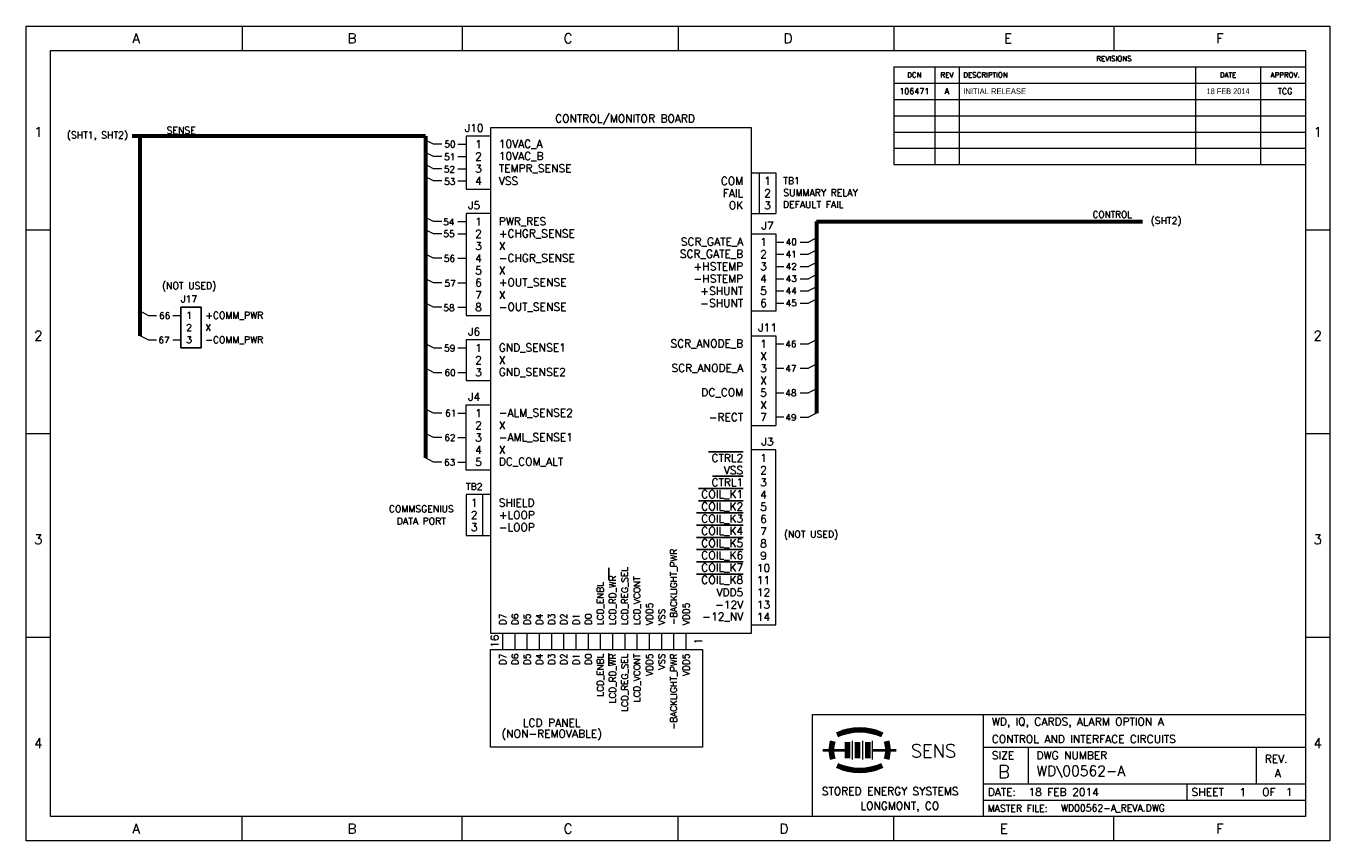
# Model space of a CAD drawing. Header units: inches. Extents: x 0.5 to 16.5, y 0.5 to 10.5.
import ezdxf
from ezdxf.enums import TextEntityAlignment as Align

# ---------------------------------------------------------------- set-up
doc = ezdxf.new("R2010")
doc.units = ezdxf.units.IN
doc.header["$MEASUREMENT"] = 0
doc.linetypes.add('SLD-Solid', pattern=[0])
doc.layers.add('SHT1', color=7, linetype='SLD-Solid')
doc.layers.add('SLD-0', color=7, linetype='SLD-Solid')
doc.styles.add('SLDTEXTSTYLE0', font='TXT_____.TTF')
doc.styles.add('SLDTEXTSTYLE3', font='TXT', dxfattribs={"width": 0.909091})
doc.styles.add('SLDTEXTSTYLE7', font='TXT', dxfattribs={"width": 0.966667})

msp = doc.modelspace()

# ---------------------------------------------------------------- linework, layer by layer
for p, q in [((2.4, 6.55), (2.4, 7.05)), ((2.4, 7.05), (2.65, 7.05)), ((2.65, 7.05), (2.65, 6.55)), ((2.65, 6.55), (2.4, 6.55))]:
    msp.add_line(p, q)
at = {"layer": 'SHT1', "linetype": 'SLD-Solid', "lineweight": 60}
for p, q in [((2, 9.15), (1.8, 9.15)), ((1.9, 6.7), (1.9, 9.15)), ((5.4, 9.15), (2, 9.15)), ((5.4, 9.15), (5.4, 5.2)), ((10.2, 8.1), (10.2, 5.75)), ((10.2, 8.1), (14.2, 8.1))]:
    msp.add_line(p, q, dxfattribs=at)
at = {"layer": 'SHT1', "linetype": 'SLD-Solid', "lineweight": 15}
for p, q in [((5.9, 9.15), (5.9, 8.5)), ((6.2, 9.15), (5.9, 9.15)), ((6.2, 9.25), (6.2, 3.05)), ((9.4, 9.25), (6.2, 9.25)), ((9.4, 3.05), (9.4, 9.25)), ((5.5, 9.05), (5.4, 9.1)), ((5.6, 9.05), (5.5, 9.05)), ((5.8, 9.05), (5.9, 9.05)), ((5.5, 8.9), (5.4, 8.95)), ((5.6, 8.9), (5.5, 8.9)), ((5.8, 8.9), (5.9, 8.9)), ((5.5, 8.75), (5.4, 8.8)), ((5.5, 8.6), (5.4, 8.65)), ((5.6, 8.75), (5.5, 8.75)), ((5.8, 8.75), (5.9, 8.75)), ((9.4, 8.7), (9.7, 8.7)), ((9.5, 8.2), (9.5, 8.7)), ((9.7, 8.7), (9.7, 8.2)), ((5.6, 8.6), (5.5, 8.6)), ((5.8, 8.6), (5.9, 8.6)), ((5.9, 8.5), (6.2, 8.5)), ((5.9, 8.2), (5.9, 6.95)), ((6.2, 8.2), (5.9, 8.2)), ((9.4, 8.2), (9.7, 8.2)), ((5.5, 8.1), (5.4, 8.15)), ((5.5, 7.95), (5.4, 8)), ((5.6, 8.1), (5.5, 8.1)), ((5.8, 8.1), (5.9, 8.1)), ((5.6, 7.95), (5.5, 7.95)), ((5.8, 7.95), (5.9, 7.95)), ((9.4, 7.95), (9.7, 7.95)), ((9.7, 7.95), (9.7, 7)), ((9.7, 7.85), (9.8, 7.85)), ((9.7, 7.85), (9.8, 7.85)), ((10, 7.85), (10.1, 7.85)), ((10.2, 7.9), (10.1, 7.85)), ((5.5, 7.65), (5.4, 7.7)), ((9.7, 7.7), (9.8, 7.7)), ((9.7, 7.7), (9.8, 7.7)), ((10, 7.7), (10.1, 7.7)), ((10.2, 7.75), (10.1, 7.7)), ((5.6, 7.65), (5.5, 7.65)), ((5.8, 7.65), (5.9, 7.65)), ((9.7, 7.55), (9.8, 7.55)), ((9.7, 7.55), (9.8, 7.55)), ((10, 7.55), (10.1, 7.55)), ((10.2, 7.6), (10.1, 7.55)), ((5.5, 7.35), (5.4, 7.4)), ((9.7, 7.4), (9.8, 7.4)), ((9.7, 7.4), (9.8, 7.4)), ((10, 7.4), (10.1, 7.4)), ((10.2, 7.45), (10.1, 7.4)), ((5.6, 7.35), (5.5, 7.35)), ((5.8, 7.35), (5.9, 7.35)), ((9.7, 7.25), (9.8, 7.25)), ((9.7, 7.25), (9.8, 7.25)), ((10, 7.25), (10.1, 7.25)), ((10.2, 7.3), (10.1, 7.25)), ((5.5, 7.05), (5.4, 7.1)), ((5.6, 7.05), (5.5, 7.05)), ((5.8, 7.05), (5.9, 7.05)), ((9.7, 7.1), (9.8, 7.1)), ((9.7, 7.1), (9.8, 7.1)), ((10, 7.1), (10.1, 7.1)), ((10.2, 7.15), (10.1, 7.1)), ((2, 6.95), (1.9, 7)), ((2, 6.95), (2.1, 6.95)), ((2.3, 6.95), (2.4, 6.95)), ((5.9, 6.95), (6.2, 6.95)), ((9.7, 7), (9.4, 7)), ((2, 6.65), (1.9, 6.7)), ((2, 6.65), (2.1, 6.65)), ((2.3, 6.65), (2.4, 6.65)), ((5.5, 6.55), (5.4, 6.6)), ((5.9, 6.65), (5.9, 6.15)), ((6.2, 6.65), (5.9, 6.65)), ((9.4, 6.7), (9.7, 6.7)), ((9.7, 6.7), (9.7, 5.6)), ((9.7, 6.6), (9.8, 6.6)), ((9.7, 6.6), (9.8, 6.6)), ((10, 6.6), (10.1, 6.6)), ((10.2, 6.65), (10.1, 6.6)), ((5.5, 6.55), (5.6, 6.55)), ((5.8, 6.55), (5.9, 6.55)), ((5.5, 6.25), (5.4, 6.3)), ((5.5, 6.25), (5.6, 6.25)), ((5.8, 6.25), (5.9, 6.25)), ((9.7, 6.3), (9.8, 6.3)), ((9.7, 6.3), (9.8, 6.3)), ((10, 6.3), (10.1, 6.3)), ((10.2, 6.35), (10.1, 6.3)), ((5.9, 6.15), (6.2, 6.15)), ((9.7, 6), (9.8, 6)), ((9.7, 6), (9.8, 6)), ((10, 6), (10.1, 6)), ((10.2, 6.05), (10.1, 6)), ((5.5, 5.75), (5.4, 5.8)), ((5.9, 5.05), (5.9, 5.85)), ((5.9, 5.85), (6.2, 5.85)), ((5.6, 5.75), (5.5, 5.75)), ((5.8, 5.75), (5.9, 5.75)), ((9.8, 5.7), (9.7, 5.7)), ((9.8, 5.7), (9.7, 5.7)), ((10, 5.7), (10.1, 5.7)), ((10.2, 5.75), (10.1, 5.7)), ((5.5, 5.45), (5.4, 5.5)), ((5.6, 5.45), (5.5, 5.45)), ((5.8, 5.45), (5.9, 5.45)), ((9.4, 5.6), (9.7, 5.6)), ((9.7, 5.3), (9.4, 5.3)), ((9.7, 3.15), (9.7, 5.3)), ((5.5, 5.15), (5.4, 5.2)), ((5.6, 5.15), (5.5, 5.15)), ((5.8, 5.15), (5.9, 5.15)), ((6.2, 5.05), (5.9, 5.05)), ((5.9, 4.75), (5.9, 4.25)), ((6.2, 4.75), (5.9, 4.75)), ((6.1, 4.75), (6.1, 4.25)), ((5.9, 4.25), (6.2, 4.25)), ((6.2, 3.05), (9.4, 3.05)), ((6.35, 2.85), (6.35, 3.05)), ((6.5, 2.85), (6.5, 3.05)), ((6.65, 2.85), (6.65, 3.05)), ((6.8, 2.85), (6.8, 3.05)), ((6.95, 2.85), (6.95, 3.05)), ((7.1, 2.85), (7.1, 3.05)), ((7.25, 2.85), (7.25, 3.05)), ((7.4, 2.85), (7.4, 3.05)), ((7.55, 2.85), (7.55, 3.05)), ((7.7, 2.85), (7.7, 3.05)), ((7.85, 2.85), (7.85, 3.05)), ((8, 2.85), (8, 3.05)), ((8.15, 2.85), (8.15, 3.05)), ((8.3, 2.85), (8.3, 3.05)), ((8.45, 2.85), (8.45, 3.05)), ((8.6, 2.85), (8.6, 3.05)), ((9.4, 3.15), (9.7, 3.15)), ((6.2, 1.65), (6.2, 2.85)), ((6.2, 2.85), (8.8, 2.85)), ((8.8, 2.85), (8.8, 1.65)), ((8.8, 1.65), (6.2, 1.65))]:
    msp.add_line(p, q, dxfattribs=at)
at = {"layer": 'SHT1', "linetype": 'SLD-Solid'}
for p, q in [((8.875, 5.275), (9.3, 5.275)), ((8.925, 4.975), (9.3, 4.975)), ((8.75, 4.825), (9.3, 4.825)), ((8.75, 4.675), (9.3, 4.675)), ((8.725, 4.525), (9.3, 4.525)), ((8.725, 4.375), (9.3, 4.375)), ((8.725, 4.225), (9.3, 4.225)), ((8.725, 4.075), (9.3, 4.075)), ((7.65, 3.7), (7.65, 3.85)), ((8.725, 3.925), (9.3, 3.925)), ((8.725, 3.775), (9.3, 3.775)), ((7.65, 2.65), (7.65, 2.8))]:
    msp.add_line(p, q, dxfattribs=at)
at = {"layer": 'SLD-0', "color": 7, "linetype": 'Continuous', "lineweight": 15}
for p, q in [((0.5, 10.5), (16.5, 10.5)), ((0.5, 0.5), (0.5, 10.5)), ((3.15, 10.5), (3.15, 10.2)), ((5.85, 10.5), (5.85, 10.2)), ((8.5, 10.5), (8.5, 10.2)), ((11.15, 10.5), (11.15, 10.2)), ((13.85, 10.5), (13.85, 10.2)), ((16.5, 10.5), (16.5, 0.5)), ((0.8, 10.2), (16.2, 10.2)), ((0.8, 0.8), (0.8, 10.2)), ((16.2, 10.2), (16.2, 0.8)), ((11.15, 10), (11.15, 8.8)), ((11.15, 10), (16.2, 10)), ((11.65, 10), (11.65, 8.8)), ((11.95, 10), (11.95, 8.8)), ((14.85, 10), (14.85, 8.8)), ((15.65, 10), (15.65, 8.8)), ((11.15, 9.8), (16.2, 9.8)), ((11.15, 9.6), (16.2, 9.6)), ((11.15, 9.4), (16.2, 9.4)), ((11.15, 9.2), (16.2, 9.2)), ((11.15, 9), (16.2, 9)), ((11.15, 8.8), (16.2, 8.8)), ((0.5, 8), (0.8, 8)), ((16.2, 8), (16.5, 8)), ((0.5, 5.5), (0.8, 5.5)), ((16.2, 5.5), (16.5, 5.5)), ((0.5, 3), (0.8, 3)), ((16.2, 3), (16.5, 3)), ((16.2, 0.8), (0.8, 0.8)), ((3.15, 0.5), (3.15, 0.8)), ((5.85, 0.5), (5.85, 0.8)), ((8.5, 0.5), (8.5, 0.8)), ((11.15, 0.5), (11.15, 0.8)), ((13.85, 0.5), (13.85, 0.8)), ((16.5, 0.5), (0.5, 0.5))]:
    msp.add_line(p, q, dxfattribs=at)
at = {"layer": 'SLD-0', "linetype": 'SLD-Solid', "lineweight": 15}
for p, q in [((10.15, 2.05), (16.2, 2.05)), ((10.15, 0.8), (10.15, 2.05)), ((12.25, 0.8), (12.25, 2.05)), ((10.639, 1.729), (10.639, 1.499)), ((10.764, 1.729), (10.764, 1.499)), ((10.884, 1.729), (10.884, 1.499)), ((12.25, 1.65), (16.2, 1.65)), ((12.8, 1.2), (12.8, 1.65)), ((15.6, 1.2), (15.6, 1.65)), ((12.25, 1.2), (16.2, 1.2)), ((14.75, 1), (14.75, 1.2)), ((12.25, 1), (16.2, 1))]:
    msp.add_line(p, q, dxfattribs=at)
at = {"layer": 'SLD-0', "linetype": 'SLD-Solid', "lineweight": 40}
for p, q in [((10.279, 1.614), (10.579, 1.614)), ((10.889, 1.614), (11.179, 1.614))]:
    msp.add_line(p, q, dxfattribs=at)
at = {"layer": 'SLD-0', "linetype": 'SLD-Solid', "lineweight": 100}
for p, q in [((10.579, 1.714), (10.579, 1.514)), ((10.704, 1.714), (10.704, 1.514)), ((10.829, 1.714), (10.829, 1.514))]:
    msp.add_line(p, q, dxfattribs=at)
at = {"layer": 'SLD-0', "linetype": 'SLD-Solid', "lineweight": 158}
for centre, radius, start, end in [((10.729, 1.214), 0.65, 65, 115), ((10.804, 1.614), 0.42, 165, 195), ((10.654, 1.614), 0.42, 345, 15), ((10.729, 2.014), 0.65, 245, 295)]:
    msp.add_arc(centre, radius, start, end, dxfattribs=at)

# ---------------------------------------------------------------- texts
at = {"layer": 'SHT1', "linetype": 'Continuous', "style": 'SLDTEXTSTYLE0'}
for s, p in [('J17', (2.5, 7.15)), ('1', (2.5, 6.95)), ('2', (2.5, 6.8)), ('3', (2.5, 6.65))]:
    msp.add_text(s, height=0.0833, dxfattribs=at).set_placement(p, align=Align.MIDDLE_CENTER)
for s, p in [('+COMM_PWR', (2.7, 6.95)), ('X', (2.7, 6.8)), ('-COMM_PWR', (2.7, 6.65))]:
    msp.add_text(s, height=0.0833, dxfattribs=at).set_placement(p, align=Align.MIDDLE_LEFT)
at = {"layer": 'SHT1', "color": 7, "char_height": 0.072}
for s, insert, attachment_point, style in [('{106471}', (11.4, 9.7), 5, 'SLDTEXTSTYLE0'), ('A', (11.8, 9.7), 5, 'SLDTEXTSTYLE0'), ('INITIAL RELEASE', (12, 9.7), 4, 'SLDTEXTSTYLE7'), ('18 FEB 2014', (15.25, 9.7), 5, 'SLDTEXTSTYLE3'), ('TCG', (15.95, 9.7), 5, 'SLDTEXTSTYLE0')]:
    msp.add_mtext(s, dxfattribs=dict(at, insert=insert, attachment_point=attachment_point, style=style))
at = {"layer": 'SHT1', "style": 'SLDTEXTSTYLE0'}
for s, insert, char_height, attachment_point in [('J10', (6, 9.25), 0.096, 5), ('CONTROL/MONITOR BOARD', (7.85, 9.35), 0.096, 5), ('(SHT1, SHT2)', (1.75, 9.15), 0.0833, 6), ('SENSE', (2.403, 9.221), 0.0833, 5), ('50', (5.633, 9.091), 0.08, 1), ('2', (6.05, 8.9), 0.096, 5), ('1', (6.05, 9.05), 0.096, 5), ('10VAC_A', (6.3, 9.05), 0.096, 4), ('10VAC_B', (6.3, 8.9), 0.096, 4), ('51', (5.631, 8.935), 0.08, 1), ('3', (6.05, 8.75), 0.096, 5), ('TEMPR_SENSE', (6.3, 8.75), 0.096, 4), ('52', (5.627, 8.782), 0.08, 1), ('4', (6.05, 8.6), 0.096, 5), ('VSS', (6.3, 8.6), 0.096, 4), ('COM', (9.3, 8.6), 0.096, 6), ('1', (9.6, 8.6), 0.096, 5), ('TB1', (9.792, 8.644), 0.0833, 1), ('53', (5.631, 8.633), 0.08, 1), ('FAIL', (9.3, 8.45), 0.096, 6), ('2', (9.6, 8.45), 0.096, 5), ('SUMMARY RELAY', (9.792, 8.497), 0.0833, 1), ('J5', (6, 8.3), 0.096, 5), ('OK', (9.3, 8.3), 0.096, 6), ('3', (9.6, 8.3), 0.096, 5), ('DEFAULT FAIL', (9.788, 8.353), 0.0833, 1), ('1', (6.05, 8.1), 0.096, 5), ('PWR_RES', (6.3, 8.1), 0.096, 4), ('CONTROL', (13.829, 8.188), 0.08, 5), ('(SHT2)', (14.3, 8.1), 0.0833, 4), ('54', (5.619, 8.135), 0.08, 1), ('2', (6.05, 7.95), 0.096, 5), ('+CHGR_SENSE', (6.3, 7.95), 0.096, 4), ('J7', (9.6, 8.05), 0.096, 5), ('55', (5.621, 7.991), 0.08, 1), ('3', (6.05, 7.8), 0.096, 5), ('X', (6.3, 7.8), 0.096, 4), ('SCR_GATE_A', (9.3, 7.85), 0.096, 6), ('1', (9.55, 7.85), 0.096, 5), ('40', (9.821, 7.891), 0.08, 1), ('56', (5.627, 7.688), 0.08, 1), ('4', (6.05, 7.65), 0.096, 5), ('-CHGR_SENSE', (6.3, 7.65), 0.096, 4), ('SCR_GATE_B', (9.3, 7.7), 0.096, 6), ('2', (9.55, 7.7), 0.096, 5), ('41', (9.821, 7.741), 0.08, 1), ('5', (6.05, 7.5), 0.096, 5), ('X', (6.3, 7.5), 0.096, 4), ('+HSTEMP', (9.3, 7.55), 0.096, 6), ('3', (9.55, 7.55), 0.096, 5), ('42', (9.821, 7.591), 0.08, 1), ('(NOT USED)', (2.5, 7.3), 0.0833, 5), ('57', (5.635, 7.382), 0.08, 1), ('6', (6.05, 7.35), 0.096, 5), ('+OUT_SENSE', (6.3, 7.35), 0.096, 4), ('-HSTEMP', (9.3, 7.4), 0.096, 6), ('4', (9.55, 7.4), 0.096, 5), ('43', (9.821, 7.441), 0.08, 1), ('7', (6.05, 7.2), 0.096, 5), ('X', (6.3, 7.2), 0.096, 4), ('+SHUNT', (9.3, 7.25), 0.096, 6), ('5', (9.55, 7.25), 0.096, 5), ('44', (9.821, 7.291), 0.08, 1), ('58', (5.621, 7.082), 0.08, 1), ('8', (6.05, 7.05), 0.096, 5), ('-OUT_SENSE', (6.3, 7.05), 0.096, 4), ('-SHUNT', (9.3, 7.1), 0.096, 6), ('6', (9.55, 7.1), 0.096, 5), ('45', (9.821, 7.141), 0.08, 1), ('66', (2.132, 6.986), 0.08, 1), ('J6', (6, 6.75), 0.096, 5), ('J11', (9.6, 6.8), 0.096, 5), ('67', (2.124, 6.687), 0.08, 1), ('59', (5.63, 6.587), 0.08, 1), ('1', (6.05, 6.55), 0.096, 5), ('GND_SENSE1', (6.3, 6.55), 0.096, 4), ('SCR_ANODE_B', (9.3, 6.6), 0.096, 6), ('1', (9.55, 6.6), 0.096, 5), ('46', (9.817, 6.638), 0.08, 1), ('2', (6.05, 6.4), 0.096, 5), ('X', (6.3, 6.4), 0.096, 4), ('X', (9.55, 6.45), 0.096, 5), ('60', (5.635, 6.287), 0.08, 1), ('3', (6.05, 6.25), 0.096, 5), ('GND_SENSE2', (6.3, 6.25), 0.096, 4), ('SCR_ANODE_A', (9.3, 6.3), 0.096, 6), ('3', (9.55, 6.3), 0.096, 5), ('47', (9.817, 6.338), 0.08, 1), ('X', (9.55, 6.15), 0.096, 5), ('J4', (6, 5.95), 0.096, 5), ('DC_COM', (9.3, 6), 0.096, 6), ('5', (9.55, 6), 0.096, 5), ('48', (9.817, 6.038), 0.08, 1), ('61', (5.642, 5.789), 0.08, 1), ('1', (6.05, 5.75), 0.096, 5), ('-ALM_SENSE2', (6.3, 5.75), 0.096, 4), ('-RECT', (9.3, 5.7), 0.096, 6), ('X', (9.55, 5.85), 0.096, 5), ('7', (9.55, 5.7), 0.096, 5), ('2', (6.05, 5.6), 0.096, 5), ('X', (6.3, 5.6), 0.096, 4), ('49', (9.817, 5.738), 0.08, 1), ('62', (5.632, 5.489), 0.08, 1), ('3', (6.05, 5.45), 0.096, 5), ('-AML_SENSE1', (6.3, 5.45), 0.096, 4), ('J3', (9.6, 5.4), 0.096, 5), ('4', (6.05, 5.3), 0.096, 5), ('X', (6.3, 5.3), 0.096, 4), ('63', (5.628, 5.186), 0.08, 1), ('5', (6.05, 5.15), 0.096, 5), ('DC_COM_ALT', (6.3, 5.15), 0.096, 4), ('CTRL2', (9.3, 5.2), 0.096, 6), ('1', (9.55, 5.2), 0.096, 5), ('CTRL1', (9.3, 4.9), 0.096, 6), ('VSS', (9.3, 5.05), 0.096, 6), ('3', (9.55, 4.9), 0.096, 5), ('2', (9.55, 5.05), 0.096, 5), ('TB2', (6, 4.85), 0.0833, 5), ('COIL_K1', (9.3, 4.75), 0.096, 6), ('4', (9.55, 4.75), 0.096, 5), ('1', (6, 4.65), 0.096, 5), ('SHIELD', (6.3, 4.65), 0.096, 4), ('COIL_K2', (9.3, 4.6), 0.096, 6), ('5', (9.55, 4.6), 0.096, 5), ('COMMSGENIUS', (5.35, 4.575), 0.0833, 5), ('2', (6, 4.5), 0.096, 5), ('+LOOP', (6.3, 4.5), 0.096, 4), ('COIL_K3', (9.3, 4.45), 0.096, 6), ('6', (9.55, 4.45), 0.096, 5), ('DATA PORT', (5.35, 4.425), 0.0833, 5), ('3', (6, 4.35), 0.096, 5), ('-LOOP', (6.3, 4.35), 0.096, 4), ('COIL_K4', (9.3, 4.3), 0.096, 6), ('7', (9.55, 4.3), 0.096, 5), ('COIL_K5', (9.3, 4.15), 0.096, 6), ('8', (9.55, 4.15), 0.096, 5), ('(NOT USED)', (9.8, 4.25), 0.0833, 4), ('COIL_K6', (9.3, 4), 0.096, 6), ('9', (9.55, 4), 0.096, 5), ('COIL_K7', (9.3, 3.85), 0.096, 6), ('10', (9.55, 3.85), 0.096, 5), ('COIL_K8', (9.3, 3.7), 0.096, 6), ('11', (9.55, 3.7), 0.096, 5), ('VDD5', (9.3, 3.55), 0.096, 6), ('12', (9.55, 3.55), 0.096, 5), ('-12V', (9.3, 3.4), 0.096, 6), ('13', (9.55, 3.4), 0.096, 5), ('-12_NV', (9.3, 3.25), 0.096, 6), ('14', (9.55, 3.25), 0.096, 5), ('LCD PANEL', (6.95, 1.95), 0.096, 5), ('(NON-REMOVABLE)', (6.95, 1.8), 0.096, 5), ('CONTROL AND INTERFACE CIRCUITS', (12.35, 1.75), 0.096, 4)]:
    msp.add_mtext(s, dxfattribs=dict(at, insert=insert, char_height=char_height, attachment_point=attachment_point))
at = {"layer": 'SHT1', "rotation": 90, "style": 'SLDTEXTSTYLE0'}
for s, insert, char_height, attachment_point in [('-BACKLIGHT_PWR', (8.45, 3.15), 0.08, 4), ('LCD_REG_SEL', (7.85, 3.15), 0.08, 4), ('LCD_ENBL', (7.55, 3.15), 0.08, 4), ('LCD_RD_WR', (7.7, 3.15), 0.08, 4), ('VDD5', (8.15, 3.15), 0.08, 4), ('VDD5', (8.6, 3.15), 0.08, 4), ('D7', (6.35, 3.15), 0.08, 4), ('D6', (6.5, 3.15), 0.08, 4), ('D5', (6.65, 3.15), 0.08, 4), ('D4', (6.8, 3.15), 0.08, 4), ('D3', (6.95, 3.15), 0.08, 4), ('D2', (7.1, 3.15), 0.08, 4), ('D1', (7.25, 3.15), 0.08, 4), ('D0', (7.4, 3.15), 0.08, 4), ('VSS', (8.3, 3.15), 0.08, 4), ('16', (6.25, 2.95), 0.096, 5), ('1', (8.75, 2.95), 0.096, 5), ('D7', (6.35, 2.8), 0.08, 6), ('D6', (6.5, 2.8), 0.08, 6), ('D5', (6.65, 2.8), 0.08, 6), ('D4', (6.8, 2.8), 0.08, 6), ('D3', (6.95, 2.8), 0.08, 6), ('D2', (7.1, 2.8), 0.08, 6), ('D1', (7.25, 2.8), 0.08, 6), ('D0', (7.4, 2.8), 0.08, 6), ('LCD_ENBL', (7.55, 2.8), 0.08, 6), ('LCD_RD_WR', (7.7, 2.8), 0.08, 6), ('LCD_REG_SEL', (7.85, 2.8), 0.08, 6), ('LCD_VCONT', (8, 2.8), 0.08, 6), ('VDD5', (8.15, 2.8), 0.08, 6), ('VSS', (8.3, 2.8), 0.08, 6), ('-BACKLIGHT_PWR', (8.45, 2.8), 0.08, 6), ('VDD5', (8.6, 2.8), 0.08, 6)]:
    msp.add_mtext(s, dxfattribs=dict(at, insert=insert, char_height=char_height, attachment_point=attachment_point))
at = {"layer": 'SHT1', "insert": (8, 3.15), "char_height": 0.08, "width": 0.15625, "attachment_point": 4, "rotation": 90, "style": 'SLDTEXTSTYLE0'}
msp.add_mtext('LCD_VCONT', dxfattribs=at)
at = {"layer": 'SLD-0', "color": 7, "style": 'SLDTEXTSTYLE0'}
for s, insert, char_height, attachment_point in [('A', (1.85, 10.35), 0.12, 5), ('B', (4.5, 10.35), 0.12, 5), ('C', (7.15, 10.35), 0.12, 5), ('D', (9.85, 10.35), 0.12, 5), ('E', (12.55, 10.35), 0.12, 5), ('F', (15.15, 10.35), 0.12, 5), ('REVISIONS', (13.85, 10.1), 0.064, 5), ('DCN', (11.4, 9.9), 0.064, 5), ('REV', (11.8, 9.9), 0.064, 5), ('DESCRIPTION', (12, 9.9), 0.064, 4), ('DATE', (15.25, 9.9), 0.064, 5), ('APPROV.', (15.95, 9.9), 0.064, 5), ('1', (0.65, 9.2), 0.12, 5), ('1', (16.35, 9.2), 0.12, 5), ('2', (0.65, 6.7), 0.12, 5), ('2', (16.35, 6.7), 0.12, 5), ('3', (0.65, 4.2), 0.12, 5), ('3', (16.35, 4.2), 0.12, 5), ('4', (0.65, 1.7), 0.12, 5), ('4', (16.35, 1.7), 0.12, 5), ('A', (1.85, 0.65), 0.12, 5), ('B', (4.5, 0.65), 0.12, 5), ('C', (7.15, 0.65), 0.12, 5), ('D', (9.8, 0.65), 0.12, 5), ('E', (12.5, 0.65), 0.12, 5), ('F', (15.15, 0.65), 0.12, 5)]:
    msp.add_mtext(s, dxfattribs=dict(at, insert=insert, char_height=char_height, attachment_point=attachment_point))
at = {"layer": 'SLD-0', "style": 'SLDTEXTSTYLE0'}
for s, insert, char_height, attachment_point in [('WD, IQ, CARDS, ALARM OPTION A', (12.35, 1.95), 0.096, 4), ('SENS', (11.358, 1.685), 0.16, 1), ('SIZE', (12.35, 1.55), 0.096, 4), ('DWG NUMBER', (12.9, 1.55), 0.096, 4), ('B', (12.5, 1.35), 0.16, 5), ('REV.', (15.701, 1.555), 0.096, 1), ('{WD\\\\00562-A}', (12.9, 1.35), 0.125, 4), ('A', (15.824, 1.38), 0.096, 1), ('STORED ENERGY SYSTEMS', (10.264, 1.159), 0.096, 1), ('DATE:', (12.3, 1.1), 0.096, 4), ('18 FEB 2014', (12.8, 1.1), 0.096, 4), ('SHEET', (15, 1.1), 0.096, 5), ('1', (15.432, 1.098), 0.096, 5), ('OF', (15.75, 1.1), 0.096, 5), ('1', (16, 1.1), 0.096, 5), ('LONGMONT, CO', (10.738, 0.979), 0.096, 1), ('MASTER FILE:', (12.3, 0.9), 0.0833, 4), ('{WD00562-A_REVA.DWG}', (13.2, 0.9), 0.0833, 4)]:
    msp.add_mtext(s, dxfattribs=dict(at, insert=insert, char_height=char_height, attachment_point=attachment_point))

doc.saveas('drawing.dxf')
